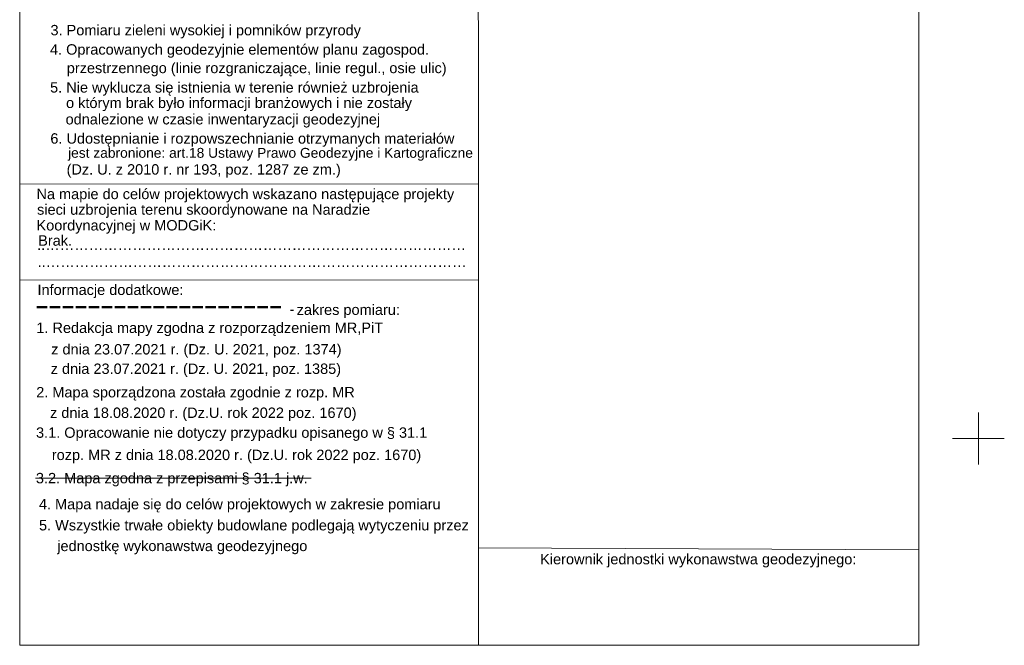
# Model space of a CAD drawing. Extents: x 5477758 to 5478333, y 5918235 to 5918502.
# Tile 1 of 130: x 5477758 to 5477852, y 5918380 to 5918440. Entities that reach past the tile are written whole.
import ezdxf

# ---------------------------------------------------------------- set-up
doc = ezdxf.new("R2010")
doc.units = 0
doc.header["$LTSCALE"] = 0.25
doc.linetypes.add('PRZER2-1', pattern=[3, 2, -1])
doc.linetypes.add('PRZER4-1', pattern=[5, 4, -1])
doc.layers.get('0').update_dxf_attribs({"linetype": 'CONTINUOUS', "lineweight": 13})
for name, color, linetype, lineweight in [('krzyże', 252, 'CONTINUOUS', 13), ('ramka', 252, 'PRZER2-1', 18), ('TABELKA', 252, 'CONTINUOUS', 18), ('zakres', 252, 'PRZER4-1', 50)]:
    doc.layers.add(name, color=color, linetype=linetype, lineweight=lineweight)
doc.styles.add('Arial', font='arial.ttf')
doc.styles.add('GEO-INFO', font='arial.ttf')

msp = doc.modelspace()

# ---------------------------------------------------------------- linework, layer by layer
at = {"color": 7, "linetype": 'Continuous', "lineweight": 13, "flags": 128}
msp.add_lwpolyline([(5477847.5, 5918400), (5477852.5, 5918400)], dxfattribs=at)
at = {"layer": 'krzyże'}
msp.add_line((5477759.226, 5918396.179), (5477785.757, 5918396.188), dxfattribs=at)
at = {"layer": 'krzyże', "linetype": 'Continuous', "lineweight": 13, "flags": 128}
for points in [[(5477850, 5918397.5), (5477850, 5918402.5)], [(5477847.5, 5918400), (5477852.5, 5918400)]]:
    msp.add_lwpolyline(points, dxfattribs=at)
at = {"layer": 'TABELKA', "color": 18, "true_color": 0x000000}
for points in [[(5477844.277, 5918500.411), (5477757.712, 5918500.411), (5477757.708, 5918380.084), (5477844.277, 5918380.084)], [(5477801.864, 5918380.084), (5477801.831, 5918500.411)], [(5477844.277, 5918500.411), (5477844.277, 5918380.084)], [(5477801.852, 5918424.501), (5477757.709, 5918424.478)], [(5477801.855, 5918415.238), (5477757.708, 5918415.251)], [(5477801.862, 5918389.464), (5477844.277, 5918389.286)]]:
    msp.add_lwpolyline(points, dxfattribs=at)
at = {"layer": 'zakres', "linetype": 'PRZER4-1'}
msp.add_lwpolyline([(5477759.355, 5918412.644), (5477782.99, 5918412.644)], dxfattribs=at)

# ---------------------------------------------------------------- texts
at = {"layer": 'ramka', "color": 18, "lineweight": 0, "true_color": 0x0a0909, "style": 'GEO-INFO'}
for s, height, p in [('6. Udostępnianie i rozpowszechnianie otrzymanych materiałów', 1, (5477760.661, 5918428.373)), ('jest zabronione: art.18 Ustawy Prawo Geodezyjne i Kartograficzne', 0.949, (5477762.365, 5918427.014)), ('(Dz. U. z 2010 r. nr 193, poz. 1287 ze zm.)', 1, (5477762.224, 5918425.395))]:
    msp.add_text(s, height=height, dxfattribs=at).set_placement(p)
at = {"layer": 'TABELKA', "color": 18, "true_color": 0x000000, "style": 'Arial'}
for s, p in [('3. Pomiaru zieleni wysokiej i pomników przyrody', (5477760.671, 5918438.801)), ('4. Opracowanych geodezyjnie elementów planu zagospod.', (5477760.624, 5918436.942)), ('przestrzennego (linie rozgraniczające, linie regul., osie ulic)', (5477762.241, 5918435.158)), ('5. Nie wyklucza się istnienia w terenie również uzbrojenia', (5477760.634, 5918433.291)), ('o którym brak było informacji branżowych i nie zostały', (5477762.171, 5918431.802)), ('odnalezione w czasie inwentaryzacji geodezyjnej', (5477762.127, 5918430.223)), ('Na mapie do celów projektowych wskazano następujące projekty', (5477759.322, 5918423.03)), ('sieci uzbrojenia terenu skoordynowane na Naradzie', (5477759.379, 5918421.53)), ('Koordynacyjnej w MODGiK:', (5477759.326, 5918420.014)), ('Brak.', (5477759.489, 5918418.549)), ('..……………………………………………………………………………', (5477759.388, 5918418.146)), ('..……………………………………………………………………………', (5477759.441, 5918416.507)), ('Informacje dodatkowe:', (5477759.42, 5918413.804)), ('zakres pomiaru:', (5477784.373, 5918411.888)), ('-', (5477783.693, 5918411.944)), ('1. Redakcja mapy zgodna z rozporządzeniem MR,PiT', (5477759.31, 5918410.147)), ('z dnia 23.07.2021 r. (Dz. U. 2021, poz. 1374)', (5477760.739, 5918408.08)), ('z dnia 23.07.2021 r. (Dz. U. 2021, poz. 1385)', (5477760.694, 5918406.208)), ('2. Mapa sporządzona została zgodnie z rozp. MR', (5477759.298, 5918403.947)), ('z dnia 18.08.2020 r. (Dz.U. rok 2022 poz. 1670)', (5477760.63, 5918401.971)), ('3.1. Opracowanie nie dotyczy przypadku opisanego w § 31.1', (5477759.282, 5918400.059)), ('rozp. MR z dnia 18.08.2020 r. (Dz.U. rok 2022 poz. 1670)', (5477760.804, 5918397.917)), ('3.2. Mapa zgodna z przepisami § 31.1 j.w.', (5477759.27, 5918395.679)), ('4. Mapa nadaje się do celów projektowych w zakresie pomiaru', (5477759.561, 5918393.174)), ('5. Wszystkie trwałe obiekty budowlane podlegają wytyczeniu przez', (5477759.566, 5918391.143)), ('jednostkę wykonawstwa geodezyjnego', (5477761.326, 5918389.151)), ('Kierownik jednostki wykonawstwa geodezyjnego:', (5477807.817, 5918387.878))]:
    msp.add_text(s, height=1, dxfattribs=at).set_placement(p)

doc.saveas('drawing.dxf')
